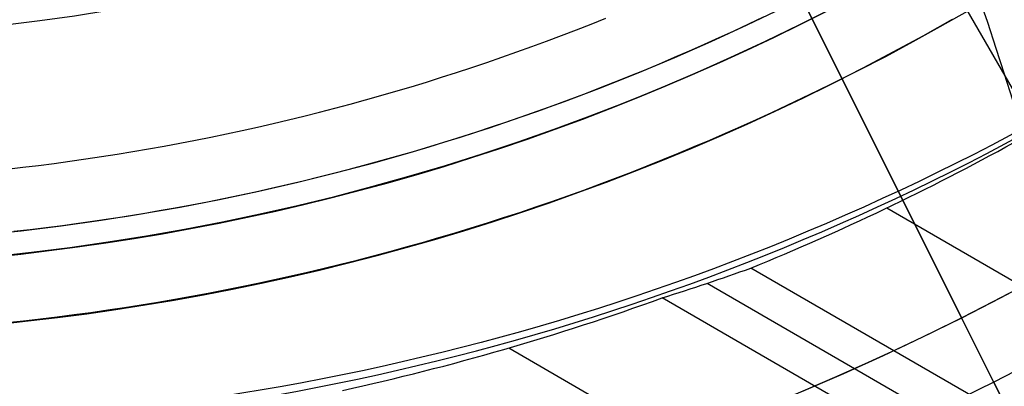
# Model space of a CAD drawing. Extents: x 12895 to 14339, y -6833 to -5581.
# Tile 15 of 79: x 13622 to 13644, y -6436 to -6428. Entities that reach past the tile are written whole.
import ezdxf

# ---------------------------------------------------------------- set-up
doc = ezdxf.new("R2010")
doc.units = 0
doc.layers.get('0').update_dxf_attribs({"linetype": 'CONTINUOUS'})
doc.layers.add('BLANCO_METALICO', color=7, linetype='CONTINUOUS')
doc.layers.add('COLOR', color=7, linetype='CONTINUOUS')

msp = doc.modelspace()

# ---------------------------------------------------------------- linework, layer by layer
for p, q in [((13642.41686746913, -6426.182262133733, 88.12500292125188), (13651.84097878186, -6442.505301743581, 88.12500292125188)), ((13641.3752039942, -6431.829143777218, 71.34951494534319), (14294.13036183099, -6808.697509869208, 71.34951494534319)), ((14292.80064293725, -6811.000650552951, 71.71984819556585), (13638.362170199, -6433.160422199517, 71.71984820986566)), ((13637.3921967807, -6433.497172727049, 72.14279169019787), (14292.41233230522, -6811.673224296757, 72.1427916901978)), ((14292.02402169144, -6812.345798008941, 72.56573516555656), (13636.39849656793, -6433.82022463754, 72.56573517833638)), ((13632.99989334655, -6434.928894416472, 72.93606842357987), (14290.69430276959, -6814.648938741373, 72.93606842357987))]:
    msp.add_line(p, q)
at = {"extrusion": (0.1124755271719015, 0.1948133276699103, 0.974370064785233)}
msp.add_lwpolyline([(-15018.43660288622, -1296.50098592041), (-15018.94715248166, -1296.19201752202), (-15019.45569829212, -1295.878352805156), (-15019.96217989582, -1295.560010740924), (-15020.46653706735, -1295.237011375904), (-15020.96870980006, -1294.909375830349), (-15021.46863832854, -1294.577126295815), (-15021.96626315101, -1294.240286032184), (-15022.46152505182, -1293.898879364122), (-15022.95436512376, -1293.552931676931), (-15023.44472479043, -1293.20246941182), (-15023.93254582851, -1292.847520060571), (-15024.41777038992, -1292.488112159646), (-15024.90034102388, -1292.124275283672), (-15025.38020069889, -1291.756040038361), (-15025.85729282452, -1291.383438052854), (-15026.33156127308, -1291.006501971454), (-15026.80295040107, -1290.625265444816), (-15027.27140507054, -1290.239763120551), (-15027.7368706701, -1289.850030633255), (-15028.19929313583, -1289.456104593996), (-15028.65861897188, -1289.058022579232), (-15029.11479527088, -1288.655823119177), (-15029.56776973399, -1288.249545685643), (-15030.01749069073, -1287.839230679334), (-15030.46390711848, -1287.42491941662), (-15030.90696866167, -1287.006654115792), (-15031.34662565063, -1286.584477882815), (-15031.78282912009, -1286.158434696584), (-15032.21553082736, -1285.728569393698), (-15032.64468327, -1285.294927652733), (-15033.07023970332, -1284.857555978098), (-15033.49215415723, -1284.416501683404), (-15033.91038145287, -1283.971812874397), (-15034.3248772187, -1283.523538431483), (-15034.73559790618, -1283.071727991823), (-15035.14250080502, -1282.616431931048), (-15035.5455440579, -1282.157701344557), (-15035.94468667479, -1281.695588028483), (-15036.33988854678, -1281.230144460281), (-15036.73111045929, -1280.761423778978), (-15037.11831410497, -1280.289479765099), (-15037.50146209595, -1279.814366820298), (-15037.88051797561, -1279.336139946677), (-15038.2554462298, -1278.854854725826), (-15038.62621229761, -1278.370567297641), (-15038.99278258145, -1277.883334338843), (-15039.35512445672, -1277.393213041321), (-15039.71320628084, -1276.900261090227), (-15040.06699740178, -1276.404536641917), (-15040.41646816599, -1275.906098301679), (-15040.76158992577, -1275.405005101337), (-15041.1023350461, -1274.90131647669), (-15041.43867691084, -1274.395092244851), (-15041.7705899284, -1273.886392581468), (-15042.09804953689, -1273.375277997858), (-15042.42103220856, -1272.861809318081), (-15042.73951545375, -1272.346047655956), (-15043.05347782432, -1271.828054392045), (-15043.36289891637, -1271.30789115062), (-15043.66775937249, -1270.785619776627), (-15043.96804088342, -1270.261302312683), (-15044.26372618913, -1269.735000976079), (-15044.55479907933, -1269.20677813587), (-15044.84124439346, -1268.676696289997), (-15045.12304802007, -1268.144818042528), (-15045.40019689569, -1267.611206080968), (-15045.67267900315, -1267.075923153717), (-15045.94048336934, -1266.539032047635), (-15046.20360006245, -1266.000595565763), (-15046.4620201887, -1265.460676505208), (-15046.7157358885, -1264.919337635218), (-15046.96474033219, -1264.376641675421), (-15047.20902771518, -1263.832651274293), (-15047.44859325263, -1263.287428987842), (-15047.68343317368, -1262.741037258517), (-15047.91354471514, -1262.193538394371), (-15048.13892611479, -1261.64499454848), (-15048.35957660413, -1261.095467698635), (-15048.57549640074, -1260.545019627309), (-15048.78668670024, -1259.993711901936), (-15048.99314966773, -1259.441605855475), (-15049.19488842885, -1258.888762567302), (-15049.39190706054, -1258.335242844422), (-15049.5842105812, -1257.781107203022), (-15049.77180494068, -1257.226415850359), (-15049.95469700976, -1256.671228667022), (-15050.13289456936, -1256.115605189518), (-15050.30640629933, -1255.559604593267), (-15050.47524176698, -1255.003285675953), (-15050.63941141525, -1254.446706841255), (-15050.79892655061, -1253.889926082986), (-15050.95379933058, -1253.333000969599), (-15051.10404275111, -1252.77598862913), (-15051.24967063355, -1252.218945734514), (-15051.39069761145, -1251.661928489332), (-15051.52713911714, -1251.10499261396), (-15051.65901136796, -1250.548193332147), (-15051.78633135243, -1249.991585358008), (-15051.90911681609, -1249.435222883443), (-15052.02738624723, -1248.879159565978), (-15052.14115886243, -1248.32344851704), (-15052.25045459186, -1247.768142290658), (-15052.35529406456, -1247.213292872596), (-15052.45569859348, -1246.658951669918), (-15052.55169016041, -1246.105169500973), (-15052.64329140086, -1245.551996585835), (-15052.73052558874, -1244.999482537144), (-15052.81341662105, -1244.447676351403), (-15052.89198900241, -1243.896626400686), (-15052.96626782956, -1243.346380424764), (-15053.03627877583, -1242.796985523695), (-15053.10204807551, -1242.24848815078), (-15053.16360250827, -1241.700934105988), (-15053.22096938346, -1241.154368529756), (-15053.27417652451, -1240.60883589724), (-15053.3232522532, -1240.064380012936), (-15053.36822537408, -1239.521044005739), (-15053.40912515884, -1238.978870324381), (-15053.44598133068, -1238.437900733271), (-15053.47882404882, -1237.898176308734), (-15053.50768389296, -1237.35973743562), (-15053.53259184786, -1236.822623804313), (-15053.55357928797, -1236.286874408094), (-15053.57067796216, -1235.752527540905), (-15053.58391997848, -1235.219620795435), (-15053.59333778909, -1234.6881910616), (-15053.59896417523, -1234.158274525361), (-15053.60083223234, -1233.629906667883), (-15053.59903301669, -1233.1113657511), (-15053.59361436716, -1232.591332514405), (-15053.58454499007, -1232.069840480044), (-15053.57179388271, -1231.546923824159), (-15053.55533034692, -1231.022617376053), (-15053.53512400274, -1230.496956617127), (-15053.51114480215, -1229.969977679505), (-15053.48336304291, -1229.441717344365), (-15053.45174938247, -1228.912213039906), (-15053.41627485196, -1228.381502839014), (-15053.37691087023, -1227.849625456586), (-15053.33362925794, -1227.316620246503), (-15053.28640225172, -1226.782527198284), (-15053.23520251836, -1226.247386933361), (-15053.18000316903, -1225.71124070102), (-15053.12077777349, -1225.174130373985), (-15053.05750037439, -1224.636098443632), (-15052.99014550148, -1224.097188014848), (-15052.91868818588, -1223.557442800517), (-15052.84310397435, -1223.016907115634), (-15052.76336894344, -1222.475625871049), (-15052.67945971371, -1221.93364456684), (-15052.59135346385, -1221.391009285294), (-15052.49902794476, -1220.847766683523), (-15052.40246149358, -1220.30396398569), (-15052.30163304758, -1219.759648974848), (-15052.19652215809, -1219.214869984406), (-15052.08710900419, -1218.669675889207), (-15051.9733744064, -1218.12411609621), (-15051.85529984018, -1217.578240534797), (-15051.73286744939, -1217.0320996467), (-15051.60606005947, -1216.48574437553), (-15051.47486119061, -1215.939226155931), (-15051.33925507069, -1215.39259690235), (-15051.19922664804, -1214.84590899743), (-15051.05476160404, -1214.299215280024), (-15050.9058463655, -1213.752569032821), (-15050.75246811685, -1213.206023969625), (-15050.59461481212, -1212.659634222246), (-15050.43227518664, -1212.113454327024), (-15050.26543876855, -1211.567539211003), (-15050.09409589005, -1211.021944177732), (-15049.91823769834, -1210.476724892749), (-15049.73785616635, -1209.931937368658), (-15049.55294410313, -1209.387637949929), (-15049.36349516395, -1208.843883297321), (-15049.16950386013, -1208.300730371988), (-15048.9709655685, -1207.758236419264), (-15048.76787654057, -1207.216458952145), (-15048.5602339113, -1206.675455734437), (-15048.34803570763, -1206.135284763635), (-15048.13128085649, -1205.596004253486), (-15047.90996919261, -1205.057672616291), (-15047.68410146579, -1204.520348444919), (-15047.45367934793, -1203.984090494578), (-15047.21870543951, -1203.448957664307), (-15046.97918327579, -1202.915008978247), (-15046.73511733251, -1202.382303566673), (-15046.48651303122, -1201.850900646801), (-15046.23337674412, -1201.320859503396), (-15045.9757157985, -1200.792239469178), (-15045.71353848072, -1200.265099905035), (-15045.44685403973, -1199.73950018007), (-15045.17567269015, -1199.215499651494), (-15044.9000056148, -1198.693157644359), (-15044.61986496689, -1198.172533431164), (-15044.33526387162, -1197.653686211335), (-15044.0462164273, -1197.1366750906), (-15043.75273770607, -1196.62155906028), (-15043.454843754, -1196.108396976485), (-15043.15255159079, -1195.597247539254), (-15042.84587920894, -1195.088169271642), (-15042.53484557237, -1194.581220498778), (-15042.21947061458, -1194.076459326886), (-15041.8997752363, -1193.573943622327), (-15041.57578130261, -1193.073730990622), (-15041.24751163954, -1192.575878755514), (-15040.9149900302, -1192.080443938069), (-15040.57824121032, -1191.587483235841), (-15040.23729086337, -1191.097053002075), (-15039.89216561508, -1190.609209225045), (-15039.54289302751, -1190.124007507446), (-15039.18950159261, -1189.641503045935), (-15038.83202072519, -1189.161750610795), (-15038.47048075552, -1188.684804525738), (-15038.10491292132, -1188.21071864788), (-15037.73534935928, -1187.739546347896), (-15037.36182309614, -1187.271340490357), (-15036.98436803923, -1186.806153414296), (-15036.60301896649, -1186.34403691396), (-15036.21781151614, -1185.885042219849), (-15035.82878217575, -1185.429219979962), (-15035.43596827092, -1184.976620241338), (-15035.03940795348, -1184.527292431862), (-15034.63914018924, -1184.081285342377), (-15034.23520474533, -1183.638647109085), (-15033.82764217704, -1183.199425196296), (-15033.41649381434, -1182.763666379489), (-15033.00180174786, -1182.33141672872), (-15032.5836088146, -1181.902721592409), (-15032.16195858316, -1181.477625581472), (-15031.73689533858, -1181.056172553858), (-15031.30846406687, -1180.638405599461), (-15030.87671043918, -1180.224367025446), (-15030.44168079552, -1179.814098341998), (-15030.00342212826, -1179.407640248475), (-15029.56198206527, -1179.00503262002), (-15029.11740885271, -1178.606314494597), (-15028.66975133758, -1178.211524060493), (-15028.21905894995, -1177.820698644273), (-15027.76538168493, -1177.433874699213), (-15027.30877008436, -1177.051087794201), (-15026.8492752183, -1176.672372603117), (-15026.38694866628, -1176.297762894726), (-15025.92184249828, -1175.927291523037), (-15025.45400925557, -1175.560990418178), (-15024.98350193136, -1175.198890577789), (-15024.51037395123, -1174.841022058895), (-15024.0346791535, -1174.487413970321), (-15023.5564717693, -1174.13809446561), (-15023.07580640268, -1173.793090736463), (-15022.59273801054, -1173.452429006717), (-15022.10732188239, -1173.116134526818), (-15021.61961362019, -1172.784231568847), (-15021.12966911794, -1172.456743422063), (-15020.63754454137, -1172.133692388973), (-15020.14329630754, -1171.815099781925), (-15019.64698106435, -1171.500985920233)], dxfattribs=at)
at = {"extrusion": (0.1124755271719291, 0.1948133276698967, 0.9743700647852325)}
msp.add_lwpolyline([(-15017.52574510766, -1171.500985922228), (-15018.04681472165, -1171.80577710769), (-15018.56593438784, -1172.115427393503), (-15019.08304083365, -1172.429918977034), (-15019.59807095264, -1172.749232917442), (-15020.11096182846, -1173.073349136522), (-15020.62165075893, -1173.402246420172), (-15021.13007527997, -1173.735902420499), (-15021.63617318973, -1174.074293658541), (-15022.13988257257, -1174.417395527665), (-15022.6411418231, -1174.765182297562), (-15023.13988967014, -1175.117627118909), (-15023.63606520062, -1175.474702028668), (-15024.12960788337, -1175.836377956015), (-15024.62045759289, -1176.202624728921), (-15025.10855463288, -1176.573411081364), (-15025.59383975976, -1176.948704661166), (-15026.07625420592, -1177.328472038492), (-15026.55573970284, -1177.712678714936), (-15027.03223850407, -1178.101289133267), (-15027.50569340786, -1178.49426668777), (-15027.97604777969, -1178.891573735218), (-15028.44324557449, -1179.293171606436), (-15028.90723135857, -1179.69902061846), (-15029.36795033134, -1180.109080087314), (-15029.82534834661, -1180.523308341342), (-15030.27937193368, -1180.941662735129), (-15030.72996831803, -1181.36409966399), (-15031.17708544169, -1181.790574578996), (-15031.62067198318, -1182.221042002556), (-15032.06067737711, -1182.655455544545), (-15032.49705183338, -1183.093767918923), (-15032.92974635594, -1183.535930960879), (-15033.35871276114, -1183.981895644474), (-15033.78390369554, -1184.431612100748), (-15034.20527265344, -1184.885029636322), (-15034.62277399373, -1185.342096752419), (-15035.03636295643, -1185.802761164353), (-15035.44599567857, -1186.266969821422), (-15035.85162920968, -1186.734668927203), (-15036.2532215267, -1187.205803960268), (-15036.65073154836, -1187.680319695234), (-15037.04411914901, -1188.158160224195), (-15037.43334517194, -1188.639268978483), (-15037.81837144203, -1189.123588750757), (-15038.19916077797, -1189.611061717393), (-15038.57567700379, -1190.101629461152), (-15038.94788495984, -1190.595232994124), (-15039.31575051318, -1191.091812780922), (-15039.67924056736, -1191.591308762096), (-15040.0383230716, -1192.093660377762), (-15040.39296702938, -1192.598806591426), (-15040.74314250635, -1193.106685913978), (-15041.08882063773, -1193.617236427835), (-15041.42997363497, -1194.130395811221), (-15041.76657479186, -1194.646101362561), (-15042.09859849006, -1195.164290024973), (-15042.42602020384, -1195.684898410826), (-15042.74881650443, -1196.207862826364), (-15043.0669650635, -1196.733119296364), (-15043.38044465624, -1197.260603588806), (-15043.68923516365, -1197.790251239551), (-15043.99331757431, -1198.321997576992), (-15044.2926739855, -1198.855777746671), (-15044.58728760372, -1199.391526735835), (-15044.87714274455, -1199.929179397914), (-15045.16222483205, -1200.468670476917), (-15045.44252039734, -1201.009934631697), (-15045.71801707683, -1201.552906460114), (-15045.98870360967, -1202.097520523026), (-15046.25456983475, -1202.643711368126), (-15046.51560668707, -1203.191413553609), (-15046.77180619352, -1203.740561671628), (-15047.02316146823, -1204.291090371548), (-15047.2696667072, -1204.842934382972), (-15047.51131718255, -1205.39602853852), (-15047.74810923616, -1205.950307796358), (-15047.9800402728, -1206.505707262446), (-15048.20710875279, -1207.062162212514), (-15048.42931418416, -1207.619608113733), (-15048.64665711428, -1208.177980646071), (-15048.85913912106, -1208.737215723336), (-15049.06676280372, -1209.297249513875), (-15049.26953177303, -1209.858018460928), (-15049.4674506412, -1210.41945930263), (-15049.66052501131, -1210.981509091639), (-15049.84876146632, -1211.544105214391), (-15050.03216755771, -1212.107185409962), (-15050.21075179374, -1212.670687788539), (-15050.3845236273, -1213.234550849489), (-15050.5534934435, -1213.798713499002), (-15050.71767254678, -1214.363115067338), (-15050.87707314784, -1214.927695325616), (-15051.03170835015, -1215.492394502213), (-15051.18159213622, -1216.05715329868), (-15051.32673935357, -1216.621912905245), (-15051.46716570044, -1217.186615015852), (-15051.6028877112, -1217.75120184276), (-15051.7339227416, -1218.315616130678), (-15051.86028895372, -1218.879801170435), (-15051.98200530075, -1219.443700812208), (-15052.09909151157, -1220.007259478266), (-15052.2115680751, -1220.57042217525), (-15052.31945622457, -1221.133134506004), (-15052.42277792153, -1221.695342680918), (-15052.5215558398, -1222.256993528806), (-15052.61581334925, -1222.81803450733), (-15052.70557449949, -1223.378413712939), (-15052.79086400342, -1223.93807989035), (-15052.87170722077, -1224.496982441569), (-15052.94813014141, -1225.05507143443), (-15053.02015936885, -1225.612297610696), (-15053.08782210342, -1226.168612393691), (-15053.15114612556, -1226.723967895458), (-15053.21015977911, -1227.278316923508), (-15053.26489195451, -1227.831612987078), (-15053.315372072, -1228.383810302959), (-15053.3616300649, -1228.9348638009), (-15053.40369636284, -1229.484729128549), (-15053.44160187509, -1230.033362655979), (-15053.47537797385, -1230.580721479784), (-15053.50505647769, -1231.126763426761), (-15053.53066963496, -1231.671447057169), (-15053.55225010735, -1232.21473166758), (-15053.56983095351, -1232.756577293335), (-15053.58344561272, -1233.296944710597), (-15053.59312788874, -1233.835795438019), (-15053.5989119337, -1234.373091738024), (-15053.60083223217, -1234.908796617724), (-15053.5990805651, -1235.420439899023), (-15053.59380538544, -1235.933536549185), (-15053.58497662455, -1236.448054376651), (-15053.57256448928, -1236.963960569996), (-15053.55653947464, -1237.481221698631), (-15053.5368723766, -1237.999803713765), (-15053.51353430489, -1238.519671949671), (-15053.48649669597, -1239.040791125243), (-15053.45573132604, -1239.563125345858), (-15053.42121032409, -1240.086638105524), (-15053.38290618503, -1240.611292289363), (-15053.34079178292, -1241.137050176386), (-15053.29484038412, -1241.663873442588), (-15053.24502566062, -1242.191723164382), (-15053.1913217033, -1242.720559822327), (-15053.13370303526, -1243.250343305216), (-15053.07214462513, -1243.781032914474), (-15053.00662190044, -1244.312587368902), (-15052.93711076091, -1244.844964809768), (-15052.86358759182, -1245.378122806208), (-15052.78602927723, -1245.912018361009), (-15052.70441321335, -1246.446607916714), (-15052.61871732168, -1246.981847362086), (-15052.52892006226, -1247.517692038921), (-15052.43500044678, -1248.054096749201), (-15052.33693805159, -1248.591015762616), (-15052.23471303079, -1249.128402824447), (-15052.128306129, -1249.666211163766), (-15052.0176986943, -1250.204393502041), (-15051.9028726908, -1250.742902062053), (-15051.78381071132, -1251.281688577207), (-15051.66049598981, -1251.82070430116), (-15051.53291241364, -1252.359900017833), (-15051.40104453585, -1252.899226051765), (-15051.26487758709, -1253.438632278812), (-15051.12439748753, -1253.978068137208), (-15050.97959085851, -1254.517482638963), (-15050.83044503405, -1255.056824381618), (-15050.67694807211, -1255.596041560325), (-15050.51908876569, -1256.135081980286), (-15050.35685665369, -1256.67389306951), (-15050.19024203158, -1257.212421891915), (-15050.01923596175, -1257.750615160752), (-15049.84383028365, -1258.288419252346), (-15049.66401762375, -1258.825780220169), (-15049.47979140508, -1259.362643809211), (-15049.29114585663, -1259.898955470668), (-15049.09807602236, -1260.434660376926), (-15048.90057776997, -1260.969703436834), (-15048.69864779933, -1261.504029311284), (-15048.49228365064, -1262.037582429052), (-15048.28148371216, -1262.57030700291), (-15048.06624722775, -1263.102147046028), (-15047.84657430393, -1263.633046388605), (-15047.62246591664, -1264.162948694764), (-15047.3939239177, -1264.691797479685), (-15047.16095104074, -1265.219536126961), (-15046.92355090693, -1265.746107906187), (-15046.68172803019, -1266.271455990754), (-15046.43548782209, -1266.795523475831), (-15046.18483659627, -1267.318253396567), (-15045.92978157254, -1267.839588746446), (-15045.67033088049, -1268.359472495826), (-15045.4064935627, -1268.877847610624), (-15045.13827957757, -1269.394657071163), (-15044.86569980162, -1269.909843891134), (-15044.58876603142, -1270.4233511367), (-15044.3074909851, -1270.93512194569), (-15044.0218883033, -1271.445099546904), (-15043.7319725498, -1271.953227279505), (-15043.43775921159, -1272.459448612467), (-15043.13926469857, -1272.963707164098), (-15042.83650634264, -1273.465946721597), (-15042.52950239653, -1273.966111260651), (-15042.21827203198, -1274.464144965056), (-15041.90283533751, -1274.959992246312), (-15041.5832133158, -1275.453597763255), (-15041.25942788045, -1275.944906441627), (-15040.93150185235, -1276.433863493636), (-15040.59945895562, -1276.920414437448), (-15040.26332381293, -1277.404505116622), (-15039.92312194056, -1277.886081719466), (-15039.57887974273, -1278.365090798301), (-15039.23062450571, -1278.841479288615), (-15038.87838439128, -1279.315194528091), (-15038.52218842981, -1279.786184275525), (-15038.16206651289, -1280.254396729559), (-15037.79804938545, -1280.719780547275), (-15037.43016863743, -1281.182284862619), (-15037.05845669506, -1281.641859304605), (-15036.68294681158, -1282.098454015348), (-15036.30367305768, -1282.55201966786), (-15035.92067031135, -1283.002507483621), (-15035.53397424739, -1283.449869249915), (-15035.14362132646, -1283.894057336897), (-15034.74964878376, -1284.335024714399), (-15034.35209461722, -1284.772724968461), (-15033.95099757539, -1285.207112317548), (-15033.54639714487, -1285.638141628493), (-15033.13833353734, -1286.065768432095), (-15032.72684767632, -1286.4899489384), (-15032.31198118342, -1286.910640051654), (-15031.89377636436, -1287.327799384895), (-15031.47227619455, -1287.741385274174), (-15031.04752430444, -1288.151356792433), (-15030.61956496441, -1288.557673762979), (-15030.18844306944, -1288.960296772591), (-15029.75420412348, -1289.359187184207), (-15029.31689422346, -1289.754307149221), (-15028.87656004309, -1290.145619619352), (-15028.43324881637, -1290.533088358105), (-15027.9870083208, -1290.916677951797), (-15027.53788686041, -1291.296353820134), (-15027.08593324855, -1291.672082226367), (-15026.63119679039, -1292.043830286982), (-15026.17372726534, -1292.411565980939), (-15025.71357490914, -1292.77525815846), (-15025.25079039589, -1293.134876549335), (-15024.78542481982, -1293.490391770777), (-15024.317529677, -1293.841775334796), (-15023.84715684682, -1294.188999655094), (-15023.37435857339, -1294.53203805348), (-15022.89918744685, -1294.870864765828), (-15022.42169638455, -1295.205454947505), (-15021.94193861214, -1295.53578467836), (-15021.45996764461, -1295.861830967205), (-15020.97583726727, -1296.183571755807), (-15020.48960151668, -1296.500985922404)], dxfattribs=at)
at = {"extrusion": (0.1124755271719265, 0.1948133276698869, 0.9743700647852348)}
msp.add_lwpolyline([(-15023.88679101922, -1171.500985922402), (-15024.3622058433, -1171.836103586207), (-15024.83536931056, -1172.175294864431), (-15025.30623226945, -1172.518536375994), (-15025.77474586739, -1172.865803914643), (-15026.24086156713, -1173.217072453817), (-15026.70453116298, -1173.572316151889), (-15027.16570679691, -1173.931508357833), (-15027.6243409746, -1174.294621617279), (-15028.08038658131, -1174.661627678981), (-15028.53379689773, -1175.032497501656), (-15028.98452561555, -1175.407201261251), (-15029.43252685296, -1175.785708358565), (-15029.87775517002, -1176.16798742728), (-15030.32016558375, -1176.554006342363), (-15030.75971358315, -1176.943732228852), (-15031.19635514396, -1177.337131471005), (-15031.63004674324, -1177.734169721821), (-15032.06074537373, -1178.134811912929), (-15032.48840855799, -1178.539022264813), (-15032.91299436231, -1178.946764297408), (-15033.33446141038, -1179.358000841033), (-15033.75276889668, -1179.772694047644), (-15034.16787659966, -1180.190805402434), (-15034.57974489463, -1180.612295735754), (-15034.98833476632, -1181.037125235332), (-15035.39360782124, -1181.465253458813), (-15035.79552629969, -1181.896639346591), (-15036.1940530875, -1182.33124123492), (-15036.58915172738, -1182.769016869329), (-15036.98078643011, -1183.209923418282), (-15037.3689220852, -1183.653917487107), (-15037.75352427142, -1184.100955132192), (-15038.13455926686, -1184.550991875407), (-15038.51199405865, -1185.003982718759), (-15038.88579635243, -1185.459882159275), (-15039.25593458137, -1185.918644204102), (-15039.62237791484, -1186.380222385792), (-15039.98509626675, -1186.844569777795), (-15040.34406030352, -1187.311639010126), (-15040.69924145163, -1187.781382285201), (-15041.05061190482, -1188.253751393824), (-15041.39814463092, -1188.728697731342), (-15041.74181337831, -1189.206172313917), (-15042.08159268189, -1189.686125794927), (-15042.41745786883, -1190.16850848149), (-15042.74938506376, -1190.653270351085), (-15043.07735119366, -1191.140361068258), (-15043.40133399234, -1191.629730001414), (-15043.72131200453, -1192.121326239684), (-15044.03726458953, -1192.615098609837), (-15044.34917192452, -1193.110995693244), (-15044.65701500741, -1193.608965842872), (-15044.96077565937, -1194.108957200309), (-15045.26043652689, -1194.610917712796), (-15045.55598108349, -1195.11479515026), (-15045.84739363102, -1195.620537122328), (-15046.13465930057, -1196.128091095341), (-15046.41776405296, -1196.637404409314), (-15046.69669467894, -1197.148424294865), (-15046.97143879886, -1197.661097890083), (-15047.24198486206, -1198.175372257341), (-15047.5083221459, -1198.691194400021), (-15047.77044075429, -1199.208511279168), (-15048.02833161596, -1199.727269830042), (-15048.28198648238, -1200.247416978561), (-15048.53139792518, -1200.768899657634), (-15048.77655933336, -1201.291664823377), (-15049.01746491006, -1201.815659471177), (-15049.25410966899, -1202.340830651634), (-15049.48648943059, -1202.867125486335), (-15049.71460081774, -1203.394491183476), (-15049.93844125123, -1203.922875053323), (-15050.15800894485, -1204.452224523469), (-15050.3733029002, -1204.982487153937), (-15050.58432290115, -1205.513610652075), (-15050.79106950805, -1206.045542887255), (-15050.99354405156, -1206.578231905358), (-15051.19174862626, -1207.111625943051), (-15051.38568608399, -1207.645673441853), (-15051.57536002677, -1208.180323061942), (-15051.76077479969, -1208.715523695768), (-15051.94193548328, -1209.251224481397), (-15052.11884788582, -1209.787374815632), (-15052.29151853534, -1210.323924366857), (-15052.45995467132, -1210.860823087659), (-15052.62416423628, -1211.398021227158), (-15052.78415586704, -1211.935469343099), (-15052.93993888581, -1212.473118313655), (-15053.09152329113, -1213.01091934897), (-15053.23891974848, -1213.548824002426), (-15053.38213958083, -1214.086784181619), (-15053.52119475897, -1214.624752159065), (-15053.6560978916, -1215.162680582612), (-15053.78686221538, -1215.70052248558), (-15053.9135015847, -1216.238231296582), (-15054.03603046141, -1216.775760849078), (-15054.15446390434, -1217.313065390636), (-15054.26881755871, -1217.850099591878), (-15054.37910764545, -1218.386818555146), (-15054.48535095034, -1218.923177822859), (-15054.5875648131, -1219.459133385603), (-15054.68576711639, -1219.994641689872), (-15054.77997627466, -1220.529659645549), (-15054.87021122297, -1221.064144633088), (-15054.95649140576, -1221.598054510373), (-15055.03883676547, -1222.131347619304), (-15055.11726773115, -1222.663982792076), (-15055.19180520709, -1223.195919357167), (-15055.26247056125, -1223.727117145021), (-15055.32928561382, -1224.257536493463), (-15055.39227262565, -1224.787138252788), (-15055.45145428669, -1225.315883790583), (-15055.50685370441, -1225.843734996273), (-15055.55849439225, -1226.370654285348), (-15055.606400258, -1226.896604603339), (-15055.65059559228, -1227.42154942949), (-15055.69110505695, -1227.945452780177), (-15055.7279536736, -1228.468279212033), (-15055.76116681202, -1228.989993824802), (-15055.79077017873, -1229.510562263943), (-15055.8167898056, -1230.029950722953), (-15055.83925203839, -1230.548125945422), (-15055.85818352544, -1231.065055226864), (-15055.87361120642, -1231.580706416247), (-15055.88556230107, -1232.095047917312), (-15055.89406429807, -1232.608048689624), (-15055.89914494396, -1233.119678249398), (-15055.90083223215, -1233.629906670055), (-15055.89908475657, -1234.149155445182), (-15055.89382253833, -1234.669854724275), (-15055.88501608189, -1235.191972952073), (-15055.87263615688, -1235.715477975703), (-15055.8566538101, -1236.240337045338), (-15055.83704037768, -1236.766516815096), (-15055.81376749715, -1237.293983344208), (-15055.78680711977, -1237.822702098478), (-15055.75613152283, -1238.352637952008), (-15055.72171332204, -1238.883755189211), (-15055.6835254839, -1239.416017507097), (-15055.64154133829, -1239.949388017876), (-15055.59573459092, -1240.483829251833), (-15055.54607933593, -1241.01930316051), (-15055.49255006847, -1241.555771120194), (-15055.4351216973, -1242.093193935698), (-15055.37376955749, -1242.631531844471), (-15055.30846942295, -1243.170744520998), (-15055.23919751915, -1243.710791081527), (-15055.16593053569, -1244.251630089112), (-15055.08864563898, -1244.793219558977), (-15055.00732048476, -1245.335516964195), (-15054.92193323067, -1245.8784792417), (-15054.83246254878, -1246.422062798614), (-15054.73888763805, -1246.966223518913), (-15054.64118823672, -1247.510916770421), (-15054.53934463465, -1248.056097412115), (-15054.43333768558, -1248.601719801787), (-15054.32314881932, -1249.147737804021), (-15054.20876005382, -1249.6941047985), (-15054.09015400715, -1250.240773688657), (-15053.96731390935, -1250.787696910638), (-15053.84022361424, -1251.334826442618), (-15053.70886761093, -1251.882113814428), (-15053.57323103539, -1252.429510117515), (-15053.43329968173, -1252.976966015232), (-15053.28906001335, -1253.524431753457), (-15053.14049917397, -1254.07185717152), (-15052.98760499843, -1254.619191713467), (-15052.83036602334, -1255.166384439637), (-15052.66877149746, -1255.71338403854), (-15052.502811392, -1256.260138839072), (-15052.33247641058, -1256.806596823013), (-15052.15775799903, -1257.352705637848), (-15051.97864835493, -1257.898412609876), (-15051.79514043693, -1258.44366475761), (-15051.6072279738, -1258.988408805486), (-15051.41490547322, -1259.53259119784), (-15051.21816823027, -1260.076158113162), (-15051.01701233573, -1260.619055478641), (-15050.81143468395, -1261.161228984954), (-15050.60143298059, -1261.702624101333), (-15050.38700574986, -1262.243186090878), (-15050.16815234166, -1262.782860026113), (-15049.9448729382, -1263.321590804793), (-15049.71716856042, -1263.859323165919), (-15049.48504107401, -1264.396001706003), (-15049.2484931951, -1264.931570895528), (-15049.00752849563, -1265.46597509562), (-15048.76215140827, -1265.99915857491), (-15048.51236723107, -1266.531065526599), (-15048.25818213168, -1267.061640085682), (-15047.99960315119, -1267.590826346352), (-15047.73663820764, -1268.118568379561), (-15047.46929609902, -1268.644810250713), (-15047.19758650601, -1269.169496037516), (-15046.92151999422, -1269.692569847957), (-15046.64110801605, -1270.213975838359), (-15046.35636291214, -1270.733658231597), (-15046.06729791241, -1271.251561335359), (-15045.77392713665, -1271.767629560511), (-15045.47626559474, -1272.281807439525), (-15045.17432918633, -1272.794039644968), (-15044.86813470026, -1273.304271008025), (-15044.55769981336, -1273.812446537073), (-15044.24304308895, -1274.31851143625), (-15043.92418397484, -1274.822411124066), (-15043.60114280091, -1275.324091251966), (-15043.27394077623, -1275.823497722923), (-15042.94259998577, -1276.320576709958), (-15042.60714338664, -1276.815274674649), (-15042.26759480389, -1277.307538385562), (-15041.92397892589, -1277.797314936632), (-15041.57632129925, -1278.284551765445), (-15041.22464832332, -1278.769196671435), (-15040.86898724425, -1279.25119783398), (-15040.50936614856, -1279.730503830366), (-15040.14581395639, -1280.20706365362), (-15039.7783604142, -1280.680826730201), (-15039.40703608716, -1281.151742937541), (-15039.031872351, -1281.619762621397), (-15038.65290138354, -1282.084836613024), (-15038.27015615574, -1282.546916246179), (-15037.88367042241, -1283.005953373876), (-15037.49347871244, -1283.461900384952), (-15037.09961631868, -1283.914710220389), (-15036.70211928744, -1284.364336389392), (-15036.30102440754, -1284.810732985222), (-15035.89636919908, -1285.253854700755), (-15035.48819190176, -1285.693656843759), (-15035.07653146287, -1286.130095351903), (-15034.66142752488, -1286.563126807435), (-15034.24292041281, -1286.9927084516), (-15033.8210511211, -1287.418798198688), (-15033.39586130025, -1287.841354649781), (-15032.96739324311, -1288.260337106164), (-15032.53568987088, -1288.675705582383), (-15032.1007947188, -1289.087420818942), (-15031.66275192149, -1289.495444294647), (-15031.22160619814, -1289.899738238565), (-15030.77740283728, -1290.300265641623), (-15030.33018768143, -1290.696990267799), (-15029.88000711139, -1291.089876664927), (-15029.42690803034, -1291.478890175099), (-15028.97093784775, -1291.863996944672), (-15028.512144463, -1292.245163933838), (-15028.05057624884, -1292.622358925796), (-15027.58628203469, -1292.99555053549), (-15027.11931108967, -1293.364708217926), (-15026.64971310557, -1293.729802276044), (-15026.17753817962, -1294.09080386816), (-15025.70283679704, -1294.447685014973), (-15025.22565981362, -1294.800418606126), (-15024.74605843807, -1295.14897840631), (-15024.26408421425, -1295.493339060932), (-15023.77978900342, -1295.833476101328), (-15023.29322496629, -1296.169365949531), (-15022.80444454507, -1296.500985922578)], dxfattribs=at)
at = {"extrusion": (0.1124755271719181, 0.1948133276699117, 0.9743700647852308)}
msp.add_lwpolyline([(-15024.64440849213, -1296.500985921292), (-15025.11033923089, -1296.163662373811), (-15025.57399863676, -1295.822402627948), (-15026.035339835, -1295.477230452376), (-15026.49431625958, -1295.128170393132), (-15026.95088166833, -1294.775247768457), (-15027.40499015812, -1294.418488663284), (-15027.85659617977, -1294.057919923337), (-15028.30565455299, -1293.693569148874), (-15028.75212048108, -1293.325464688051), (-15029.1959495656, -1292.953635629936), (-15029.6370978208, -1292.57811179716), (-15030.07552168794, -1292.198923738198), (-15030.51117804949, -1291.816102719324), (-15030.94402424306, -1291.4296807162), (-15031.37401807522, -1291.039690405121), (-15031.80111783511, -1290.646165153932), (-15032.22528230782, -1290.249139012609), (-15032.64647078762, -1289.848646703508), (-15033.06464309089, -1289.444723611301), (-15033.47975956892, -1289.037405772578), (-15033.89178112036, -1288.626729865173), (-15034.30066920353, -1288.212733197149), (-15034.70638584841, -1287.795453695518), (-15035.1088936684, -1287.374929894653), (-15035.50815587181, -1286.951200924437), (-15035.90413627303, -1286.524306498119), (-15036.29679930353, -1286.09428689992), (-15036.68611002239, -1285.66118297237), (-15037.07203412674, -1285.225036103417), (-15037.45453796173, -1284.78588821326), (-15037.8335885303, -1284.343781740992), (-15038.20915350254, -1283.898759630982), (-15038.58120122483, -1283.450865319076), (-15038.94970072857, -1283.000142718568), (-15039.31462173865, -1282.546636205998), (-15039.67593468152, -1282.090390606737), (-15040.03361069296, -1281.63145118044), (-15040.3876216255, -1281.169863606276), (-15040.73794005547, -1280.705673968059), (-15041.08453928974, -1280.238928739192), (-15041.42739337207, -1279.76967476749), (-15041.7664770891, -1279.297959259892), (-15042.10176597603, -1278.823829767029), (-15042.43323632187, -1278.347334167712), (-15042.76086517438, -1277.868520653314), (-15043.0846303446, -1277.387437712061), (-15043.40451041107, -1276.904134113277), (-15043.72048472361, -1276.41865889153), (-15044.0325334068, -1275.931061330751), (-15044.34063736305, -1275.441390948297), (-15044.64477827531, -1274.949697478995), (-15044.94493860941, -1274.456030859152), (-15045.24110161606, -1273.960441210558), (-15045.53325133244, -1273.462978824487), (-15045.82137258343, -1272.963694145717), (-15046.10545098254, -1272.462637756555), (-15046.38547293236, -1271.959860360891), (-15046.66142562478, -1271.455412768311), (-15046.93329704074, -1270.949345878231), (-15047.20107594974, -1270.441710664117), (-15047.46475190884, -1269.93255815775), (-15047.7243152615, -1269.421939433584), (-15047.97975713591, -1268.909905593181), (-15048.23106944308, -1268.396507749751), (-15048.47824487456, -1267.881797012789), (-15048.72127689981, -1267.365824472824), (-15048.96015976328, -1266.848641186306), (-15049.19488848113, -1266.330298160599), (-15049.42545883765, -1265.810846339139), (-15049.65186738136, -1265.290336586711), (-15049.87411142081, -1264.768819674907), (-15050.09218902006, -1264.246346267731), (-15050.30609899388, -1263.722966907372), (-15050.51584090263, -1263.198732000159), (-15050.72141504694, -1262.673691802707), (-15050.92282246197, -1262.147896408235), (-15051.12006491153, -1261.621395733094), (-15051.31314488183, -1261.094239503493), (-15051.50206557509, -1260.56647724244), (-15051.68683090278, -1260.038158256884), (-15051.86744547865, -1259.509331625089), (-15052.04391461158, -1258.980046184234), (-15052.21624429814, -1258.450350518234), (-15052.3844412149, -1257.920292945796), (-15052.54851271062, -1257.389921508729), (-15052.70846679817, -1256.859283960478), (-15052.86431214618, -1256.328427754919), (-15053.01605807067, -1255.797400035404), (-15053.16371452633, -1255.266247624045), (-15053.3072920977, -1254.735017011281), (-15053.44680199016, -1254.203754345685), (-15053.58225602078, -1253.672505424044), (-15053.71366660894, -1253.141315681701), (-15053.84104676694, -1252.610230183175), (-15053.9644100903, -1252.07929361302), (-15054.08377074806, -1251.548550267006), (-15054.1991434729, -1251.018044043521), (-15054.31054355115, -1250.487818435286), (-15054.41798681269, -1249.957916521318), (-15054.52148962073, -1249.428380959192), (-15054.62106886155, -1248.899253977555), (-15054.71674193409, -1248.370577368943), (-15054.80852673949, -1247.842392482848), (-15054.89644167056, -1247.314740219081), (-15054.98050560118, -1246.787661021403), (-15055.06073787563, -1246.261194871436), (-15055.1371582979, -1245.735381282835), (-15055.20978712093, -1245.210259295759), (-15055.27864503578, -1244.685867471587), (-15055.3437531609, -1244.162243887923), (-15055.40513303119, -1243.639426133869), (-15055.46280658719, -1243.117451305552), (-15055.5167961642, -1242.596356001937), (-15055.56712448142, -1242.076176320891), (-15055.61381463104, -1241.556947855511), (-15055.65689006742, -1241.038705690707), (-15055.69637459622, -1240.521484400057), (-15055.73229236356, -1240.005318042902), (-15055.76466784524, -1239.490240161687), (-15055.79352583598, -1238.976283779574), (-15055.81889143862, -1238.463481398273), (-15055.84079005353, -1237.951864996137), (-15055.85924736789, -1237.441466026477), (-15055.87428934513, -1236.932315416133), (-15055.88594221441, -1236.424443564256), (-15055.8942324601, -1235.917880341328), (-15055.89918681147, -1235.412655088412), (-15055.90083223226, -1234.908796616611), (-15055.89903943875, -1234.382858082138), (-15055.89364049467, -1233.855431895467), (-15055.8846047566, -1233.32655085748), (-15055.87190186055, -1232.796248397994), (-15055.85550173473, -1232.26455857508), (-15055.83537461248, -1231.731516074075), (-15055.81149104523, -1231.197156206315), (-15055.78382191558, -1230.661514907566), (-15055.75233845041, -1230.12462873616), (-15055.71701223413, -1229.586534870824), (-15055.67781522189, -1229.047271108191), (-15055.63471975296, -1228.506875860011), (-15055.58769856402, -1227.965388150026), (-15055.53672480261, -1227.422847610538), (-15055.48177204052, -1226.879294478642), (-15055.42281428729, -1226.334769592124), (-15055.35982600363, -1225.789314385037), (-15055.29278211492, -1225.242970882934), (-15055.22165802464, -1224.695781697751), (-15055.14642962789, -1224.147790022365), (-15055.06707332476, -1223.599039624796), (-15054.98356603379, -1223.049574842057), (-15054.89588520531, -1222.499440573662), (-15054.80400883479, -1221.948682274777), (-15054.70791547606, -1221.397345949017), (-15054.6075842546, -1220.845478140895), (-15054.50299488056, -1220.293125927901), (-15054.39412766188, -1219.740336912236), (-15054.28096351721, -1219.187159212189), (-15054.16348398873, -1218.633641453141), (-15054.04167125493, -1218.079832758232), (-15053.91550814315, -1217.525782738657), (-15053.7849781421, -1216.971541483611), (-15053.65006541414, -1216.417159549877), (-15053.51075480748, -1215.862687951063), (-15053.36703186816, -1215.308178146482), (-15053.21888285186, -1214.753682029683), (-15053.06629473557, -1214.19925191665), (-15052.909255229, -1213.644940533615), (-15052.74775278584, -1213.09080100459), (-15052.58177661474, -1212.536886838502), (-15052.41131669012, -1211.983251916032), (-15052.23636376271, -1211.429950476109), (-15052.05690936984, -1210.877037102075), (-15051.87294584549, -1210.324566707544), (-15051.68446633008, -1209.772594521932), (-15051.4914647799, -1209.221176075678), (-15051.29393597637, -1208.670367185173), (-15051.09187553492, -1208.120223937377), (-15050.88527991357, -1207.570802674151), (-15050.67414642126, -1207.022159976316), (-15050.45847322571, -1206.474352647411), (-15050.23825936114, -1205.927437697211), (-15050.01350473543, -1205.381472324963), (-15049.78421013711, -1204.83651390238), (-15049.55037724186, -1204.292619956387), (-15049.31200861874, -1203.749848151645), (-15049.06910773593, -1203.208256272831), (-15048.82167896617, -1202.667902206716), (-15048.56972759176, -1202.128843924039), (-15048.31325980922, -1201.59113946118), (-15048.05228273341, -1201.054846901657), (-15047.7868044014, -1200.520024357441), (-15047.51683377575, -1199.986729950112), (-15047.24238074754, -1199.455021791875), (-15046.96345613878, -1198.924957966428), (-15046.68007170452, -1198.396596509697), (-15046.39224013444, -1197.869995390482), (-15046.09997505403, -1197.345212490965), (-15045.80329102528, -1196.822305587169), (-15045.50220354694, -1196.301332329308), (-15045.19672905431, -1195.782350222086), (-15044.88688491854, -1195.265416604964), (-15044.57268944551, -1194.750588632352), (-15044.25416187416, -1194.237923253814), (-15043.93132237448, -1193.727477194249), (-15043.60419204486, -1193.219306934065), (-15043.27279290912, -1192.713468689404), (-15042.93714791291, -1192.21001839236), (-15042.5972809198, -1191.709011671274), (-15042.25321670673, -1191.210503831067), (-15041.90498095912, -1190.714549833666), (-15041.55260026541, -1190.22120427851), (-15041.19610211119, -1189.730521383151), (-15040.83551487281, -1189.242554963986), (-15040.47086781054, -1188.757358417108), (-15040.10219106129, -1188.274984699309), (-15039.72951563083, -1187.795486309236), (-15039.35287338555, -1187.318915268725), (-15038.97229704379, -1186.845323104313), (-15038.58782016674, -1186.374760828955), (-15038.19947714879, -1185.907278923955), (-15037.8073032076, -1185.442927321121), (-15037.41133437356, -1184.981755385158), (-15037.01160747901, -1184.523811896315), (-15036.60816014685, -1184.069145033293), (-15036.20103077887, -1183.617802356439), (-15035.79025854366, -1183.169830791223), (-15035.37588336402, -1182.72527661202), (-15034.95794590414, -1182.284185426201), (-15034.53648755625, -1181.846602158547), (-15034.11155042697, -1181.412571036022), (-15033.68317732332, -1180.98213557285), (-15033.25141173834, -1180.555338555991), (-15032.81629783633, -1180.132222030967), (-15032.37788043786, -1179.712827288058), (-15031.93620500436, -1179.297194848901), (-15031.4913176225, -1178.885364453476), (-15031.04326498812, -1178.477375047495), (-15030.59209439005, -1178.073264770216), (-15030.13785369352, -1177.673070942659), (-15029.68059132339, -1177.276830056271), (-15029.22035624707, -1176.884577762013), (-15028.75719795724, -1176.496348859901), (-15028.29116645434, -1176.112177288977), (-15027.8223122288, -1175.732096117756), (-15027.35068624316, -1175.356137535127), (-15026.87633991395, -1174.984332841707), (-15026.39932509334, -1174.616712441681), (-15025.91969405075, -1174.253305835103), (-15025.43749945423, -1173.894141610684), (-15024.95279435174, -1173.539247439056), (-15024.46563215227, -1173.18865006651), (-15023.97606660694, -1172.84237530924), (-15023.4841517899, -1172.500448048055), (-15022.98994207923, -1172.16289222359), (-15022.49349213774, -1171.829730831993), (-15021.99485689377, -1171.500985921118)], dxfattribs=at)
for points in [[(13621.87019005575, -6434.366285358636), (13622.24391567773, -6434.326400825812), (13622.61735595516, -6434.283913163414), (13622.9904920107, -6434.238824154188), (13623.36330496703, -6434.191135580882), (13623.7357759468, -6434.140849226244), (13624.10788607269, -6434.08796687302), (13624.47961646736, -6434.032490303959), (13624.85094825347, -6433.974421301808), (13625.2218625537, -6433.913761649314), (13625.59234049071, -6433.850513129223), (13625.96236318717, -6433.784677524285), (13626.33191176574, -6433.716256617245), (13626.70096734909, -6433.645252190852), (13627.06951105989, -6433.571666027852), (13627.4375240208, -6433.495499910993), (13627.80498735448, -6433.416755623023), (13628.17188218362, -6433.335434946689), (13628.53818963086, -6433.251539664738), (13628.90389081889, -6433.165071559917), (13629.26896687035, -6433.076032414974), (13629.63339890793, -6432.984424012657), (13629.99716805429, -6432.890248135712), (13630.36025543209, -6432.793506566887), (13630.722642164, -6432.69420108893), (13631.08430937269, -6432.592333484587), (13631.44523818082, -6432.487905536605), (13631.80540971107, -6432.380919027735), (13632.16480508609, -6432.27137574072), (13632.52340591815, -6432.159278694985), (13632.88119577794, -6432.044635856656), (13633.23815872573, -6431.927456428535), (13633.5942788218, -6431.807749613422), (13633.94954012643, -6431.68552461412), (13634.30392669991, -6431.560790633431), (13634.65742260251, -6431.433556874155), (13635.01001189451, -6431.303832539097), (13635.3616786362, -6431.171626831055), (13635.71240688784, -6431.036948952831), (13636.06218070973, -6430.89980810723), (13636.41098416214, -6430.76021349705), (13636.75880130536, -6430.618174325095), (13637.10561619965, -6430.473699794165), (13637.45141290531, -6430.326799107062), (13637.79617548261, -6430.17748146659), (13638.13988799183, -6430.025756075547), (13638.48253449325, -6429.871632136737), (13638.82409904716, -6429.715118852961), (13639.16456571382, -6429.556225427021), (13639.50391855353, -6429.394961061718), (13639.84214162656, -6429.231334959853), (13640.17921899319, -6429.06535632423), (13640.51513471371, -6428.89703435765), (13640.84987284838, -6428.726378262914), (13641.18341745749, -6428.553397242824), (13641.51575260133, -6428.37810050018), (13641.84686234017, -6428.200497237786), (13642.17673073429, -6428.020596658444), (13642.50534184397, -6427.838407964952), (13642.83267972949, -6427.653940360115)], [(13621.87375925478, -6430.969624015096), (13622.22366144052, -6430.929814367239), (13622.5732785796, -6430.887567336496), (13622.92259298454, -6430.842884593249), (13623.27158696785, -6430.795767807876), (13623.62024284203, -6430.74621865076), (13623.96854291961, -6430.694238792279), (13624.3164695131, -6430.639829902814), (13624.66400493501, -6430.582993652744), (13625.01113149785, -6430.52373171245), (13625.35783151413, -6430.462045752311), (13625.70408729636, -6430.397937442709), (13626.04988115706, -6430.331408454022), (13626.39519540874, -6430.262460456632), (13626.74001236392, -6430.191095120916), (13627.0843143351, -6430.117314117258), (13627.42808363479, -6430.041119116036), (13627.77130257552, -6429.962511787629), (13628.11395346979, -6429.88149380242), (13628.45601863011, -6429.798066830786), (13628.797480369, -6429.712232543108), (13629.13832099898, -6429.623992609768), (13629.47852283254, -6429.533348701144), (13629.81806818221, -6429.440302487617), (13630.15693936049, -6429.344855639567), (13630.4951186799, -6429.247009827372), (13630.83258845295, -6429.146766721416), (13631.16933099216, -6429.044127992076), (13631.50532906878, -6428.939096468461), (13631.84056728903, -6428.831679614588), (13632.17503071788, -6428.721886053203), (13632.5087044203, -6428.609724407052), (13632.84157346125, -6428.495203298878), (13633.1736229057, -6428.378331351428), (13633.50483781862, -6428.259117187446), (13633.83520326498, -6428.137569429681), (13634.16470430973, -6428.013696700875), (13634.49332601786, -6427.887507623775), (13634.82105345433, -6427.759010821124), (13635.14787168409, -6427.62821491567)], [(13622.02568837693, -6432.347398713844), (13622.38525167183, -6432.306489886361), (13622.74452204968, -6432.263076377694), (13623.10348133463, -6432.217159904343), (13623.46211135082, -6432.168742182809), (13623.8203939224, -6432.117824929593), (13624.17831087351, -6432.064409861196), (13624.53584402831, -6432.008498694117), (13624.89297521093, -6431.95009314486), (13625.24968624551, -6431.889194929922), (13625.60595895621, -6431.825805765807), (13625.96177516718, -6431.759927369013), (13626.31711670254, -6431.691561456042), (13626.67196538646, -6431.620709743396), (13627.02630304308, -6431.547373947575), (13627.38011149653, -6431.471555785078), (13627.73337257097, -6431.393256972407), (13628.08606809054, -6431.312479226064), (13628.43817987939, -6431.229224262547), (13628.78968976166, -6431.143493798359), (13629.1405795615, -6431.05528955), (13629.49083110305, -6430.964613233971), (13629.84042621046, -6430.871466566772), (13630.18934670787, -6430.775851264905), (13630.53757441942, -6430.67776904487), (13630.88509116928, -6430.577221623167), (13631.23187878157, -6430.474210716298), (13631.57791908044, -6430.368738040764), (13631.92319436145, -6430.260806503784), (13632.26768880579, -6430.150423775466), (13632.61138706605, -6430.037598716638), (13632.95427379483, -6429.922340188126), (13633.29633364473, -6429.804657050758), (13633.63755126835, -6429.684558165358), (13633.97791131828, -6429.562052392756), (13634.31739844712, -6429.437148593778), (13634.65599730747, -6429.309855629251), (13634.99369255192, -6429.180182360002), (13635.33046883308, -6429.048137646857), (13635.66631080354, -6428.913730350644), (13636.00120311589, -6428.77696933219), (13636.33513042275, -6428.637863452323), (13636.6680773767, -6428.496421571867), (13637.00002863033, -6428.352652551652), (13637.33096883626, -6428.206565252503), (13637.66088264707, -6428.058168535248), (13637.98975471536, -6427.907471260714), (13638.31756969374, -6427.754482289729), (13638.64431223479, -6427.599210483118)]]:
    msp.add_lwpolyline(points)
for centre, radius, start, end in [((13616.37125110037, -6381.069931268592, 89.37470231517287), 73.24245578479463, 209.9999999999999, 29.99999999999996), ((13616.3712510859, -6381.069931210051, 88.63012703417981), 71.44457953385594, 210.0000000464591, 29.99999995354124), ((13616.37125110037, -6381.069931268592, 89.05580518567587), 71.21139006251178, 210.0000000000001, 30.0000000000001), ((13616.37125110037, -6381.069931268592, 67.12500292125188), 53.58193971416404, 209.9999999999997, 29.99999999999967), ((13616.37125110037, -6381.069931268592, 65.62055118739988), 53.58193971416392, 210.0000000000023, 30.00000000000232), ((13616.37125110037, -6381.069931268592, 67.12500292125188), 52.0912327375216, 209.9999999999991, 29.99999999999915), ((13616.37125110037, -6381.069931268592, 77.62500292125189), 52.09123273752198, 210.0000000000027, 30.00000000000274), ((13616.37125110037, -6381.069931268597, 88.12500292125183), 70.9394553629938, 254.9999999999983, 345.0000000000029), ((13616.37125110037, -6381.069931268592, 62.12500292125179), 51.59084318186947, 268.4581903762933, 331.5418096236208), ((13616.37125110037, -6381.069931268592, 68.68735261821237), 73.24245578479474, 211.1713425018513, 311.5923049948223), ((13616.37125110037, -6381.069931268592, 67.93735261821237), 70.94245578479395, 213.8367835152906, 313.7266063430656), ((13616.37125110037, -6381.069931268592, 88.125002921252), 70.93945536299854, 277.4999999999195, 322.5000000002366)]:
    msp.add_arc(centre, radius, start, end)
at = {"extrusion": (0, 0, -1)}
for centre, radius, start, end in [((-13616.37125110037, -6381.069931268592, -89.37470231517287), 70.94245578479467, 150.0000000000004, 330.0000000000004), ((-13616.37125110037, -6381.069931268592, -46.50000292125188), 70.94245578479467, 150.0000000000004, 330.0000000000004), ((-13616.37125110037, -6381.069931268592, -88.12500292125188), 52.09123273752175, 150.0000000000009, 330.0000000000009), ((-13616.37125110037, -6381.069931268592, -62.12500292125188), 47.03455676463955, 149.9999999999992, 329.9999999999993)]:
    msp.add_arc(centre, radius, start, end, dxfattribs=at)
at = {"extrusion": (-0.1124755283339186, -0.1948133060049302, -0.974370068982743)}
msp.add_arc((14983.43913640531, -1234.029190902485, -352.5984143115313), 56.00000550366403, 27.61352608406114, 57.60763157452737, dxfattribs=at)
at = {"extrusion": (0.1124755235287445, 0.194813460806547, 0.9743700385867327)}
msp.add_arc((-14983.43960403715, -1234.023845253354, 351.6518011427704), 56.0000000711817, 122.3923481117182, 152.3864611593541, dxfattribs=at)
at = {"extrusion": (0.06896083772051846, 0.1194436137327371, 0.9904431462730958)}
msp.add_arc((-14983.19118988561, -1260.386760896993, 243.1473839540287), 56.23019402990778, 142.4104398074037, 149.0361625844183, dxfattribs=at)
at = {"extrusion": (0.2391347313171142, 0.4141940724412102, 0.8782128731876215)}
msp.add_arc((-14981.38308707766, -1096.131254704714, 659.8144531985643), 57.80397105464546, 141.1153687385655, 143.3334404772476, dxfattribs=at)
at = {"extrusion": (0.0689608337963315, 0.1194436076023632, 0.9904431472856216)}
msp.add_arc((-14983.27276304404, -1260.376192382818, 243.7709471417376), 56.12529126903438, 132.5976941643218, 140.1752144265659, dxfattribs=at)
at = {"layer": 'BLANCO_METALICO', "extrusion": (0, 0, -1)}
for centre, radius, start, end in [((-13616.37098787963, -6381.069931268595, -171.6470783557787), 99.49999999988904, 179.9999999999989, 1.047441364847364e-12), ((-13616.37098787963, -6381.069931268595, -170.8389899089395), 99.49999999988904, 179.9999999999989, 1.047441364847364e-12), ((-13616.37098787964, -6381.069931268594, -169.280901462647), 99.49999999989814, 179.9999999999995, 5.237206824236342e-13), ((-13616.37098787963, -6381.069931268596, -171.6470783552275), 99.0999999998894, 179.9999999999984, 1.577503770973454e-12), ((-13616.37098787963, -6381.069931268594, -170.0309014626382), 98.69999999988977, 179.9999999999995, 5.279656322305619e-13), ((-13616.37098787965, -6381.069931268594, -168.5309014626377), 98.69999999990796, 179.9999999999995, 5.279656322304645e-13), ((-13616.37098787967, -6381.0699312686, -167.2309014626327), 98.19999999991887, 179.9999999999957, 4.24523078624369e-12), ((-13616.37098787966, -6381.069931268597, -168.0309014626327), 98.1999999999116, 179.9999999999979, 2.122615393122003e-12)]:
    msp.add_arc(centre, radius, start, end, dxfattribs=at)
at = {"layer": 'BLANCO_METALICO'}
for centre, radius, start, end in [((13616.37098787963, -6381.069931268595, 170.030901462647), 99.49999999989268, 179.9999999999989, 1.047441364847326e-12), ((13616.37098787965, -6381.069931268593, 168.5309014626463), 99.49999999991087, 180, 0), ((13616.37098787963, -6381.069931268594, 171.6470783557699), 98.69999999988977, 179.9999999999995, 5.279656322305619e-13), ((13616.37098787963, -6381.069931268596, 170.8389899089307), 98.69999999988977, 179.9999999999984, 1.583896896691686e-12)]:
    msp.add_arc(centre, radius, start, end, dxfattribs=at)
at = {"layer": 'COLOR'}
for p, q in [((13643.0381306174, -6434.259514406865, 28.2000005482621), (13630.85953854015, -6409.958946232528, 28.2000005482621)), ((13632.05289443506, -6412.360319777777, 30.30000054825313), (13649.07865675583, -6446.332694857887, 30.30000054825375)), ((13643.74311577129, -6435.686416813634, 26.2000005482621), (13643.03003525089, -6434.263570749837, 26.2000005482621)), ((13643.0381306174, -6434.259514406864, 28.2000005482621), (13643.0381306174, -6434.259514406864, 26.2000005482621)), ((13643.74311577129, -6435.686416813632, 26.2000005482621), (13682.6821483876, -6513.383461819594, -10.84294629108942))]:
    msp.add_line(p, q, dxfattribs=at)
at = {"layer": 'COLOR', "extrusion": (0, 0, -1)}
for centre, radius, start, end in [((-13616.37125823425, -6381.069948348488, 10.54089386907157), 152.392098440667, 333.381578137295, 153.381578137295), ((-13616.37125823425, -6381.06994834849, -32.97295255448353), 75.00000000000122, 63.38157813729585, 243.3815781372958), ((-13616.37125823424, -6381.069948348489, -43.50000292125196), 72.9999999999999, 63.38157813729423, 243.3815781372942), ((-13616.37125823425, -6381.06994834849, -33.3991820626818), 73.00000000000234, 63.3815781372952, 243.3815781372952), ((-13616.37125823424, -6381.069948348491, -43.50000292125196), 73.00000000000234, 63.3815781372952, 243.3815781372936), ((-13616.37125823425, -6381.06994834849, -43.50000292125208), 75.00000000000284, 63.38157813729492, 243.3815781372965), ((-13616.37125823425, -6381.069948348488, 10.54089386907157), 152.3920984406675, 153.3815781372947, 333.3815781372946), ((-13616.37125823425, -6381.06994834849, -32.97295255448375), 74.9999999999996, 243.3815781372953, 63.38157813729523), ((-13616.37125823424, -6381.069948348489, -43.50000292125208), 75.00000000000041, 243.3815781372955, 63.38157813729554), ((-13616.37125823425, -6381.06994834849, -33.39918206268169), 72.99999999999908, 243.3815781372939, 63.38157813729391), ((-13616.37125823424, -6381.06994834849, -43.50000292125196), 73.00000000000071, 243.3815781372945, 63.38157813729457), ((-13616.37125823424, -6381.06994834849, -43.50000292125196), 73.00000000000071, 243.3815781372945, 63.38157813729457), ((-13616.37125823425, -6381.069948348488, -18.68835025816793), 83.81579491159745, 153.3815781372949, 333.3815781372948), ((-13616.37125823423, -6381.06994834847, -26.2000005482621), 61.09154780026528, 153.381578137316, 333.3815781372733), ((-13616.37936058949, -6381.065905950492, -28.2000005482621), 59.50000000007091, 153.3815781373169, 333.381578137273), ((-13616.3793605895, -6381.065905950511, -27.2000005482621), 59.50000000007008, 153.3815781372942, 333.3815781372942), ((-13616.37125823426, -6381.069948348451, -22.44590218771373), 75.00000000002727, 243.3815781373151, 333.3815781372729)]:
    msp.add_arc(centre, radius, start, end, dxfattribs=at)
at = {"layer": 'COLOR'}
for centre, radius, start, end in [((13616.37125823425, -6381.06994834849, -35.79999945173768), 153, 26.61842186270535, 206.618421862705), ((13616.37125823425, -6381.069948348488, -11.46081713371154), 152.9999999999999, 26.61842186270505, 206.6184218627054), ((13616.37125823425, -6381.069948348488, -23.63040829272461), 153.0000000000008, 26.61842186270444, 206.6184218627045), ((13616.37125823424, -6381.069948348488, -10.90949982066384), 152.8342956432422, 26.6184218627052, 206.6184218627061), ((13616.37125823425, -6381.06994834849, -35.79999945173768), 150, 26.61842186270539, 206.618421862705), ((13616.37125823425, -6381.069948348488, -11.46081713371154), 153, 206.6184218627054, 26.61842186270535), ((13616.37125823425, -6381.069948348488, -35.79999945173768), 153, 206.6184218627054, 26.61842186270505), ((13616.37125823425, -6381.069948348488, -23.63040829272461), 153.0000000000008, 206.618421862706, 26.61842186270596), ((13616.37125823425, -6381.069948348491, -10.90949982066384), 152.834295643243, 206.6184218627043, 26.61842186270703), ((13616.37125823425, -6381.069948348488, -35.79999945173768), 150, 206.6184218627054, 26.61842186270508), ((13616.37936058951, -6381.065905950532, 26.2000005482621), 59.50000000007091, 206.6184218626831, 26.61842186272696)]:
    msp.add_arc(centre, radius, start, end, dxfattribs=at)

doc.saveas('drawing.dxf')
